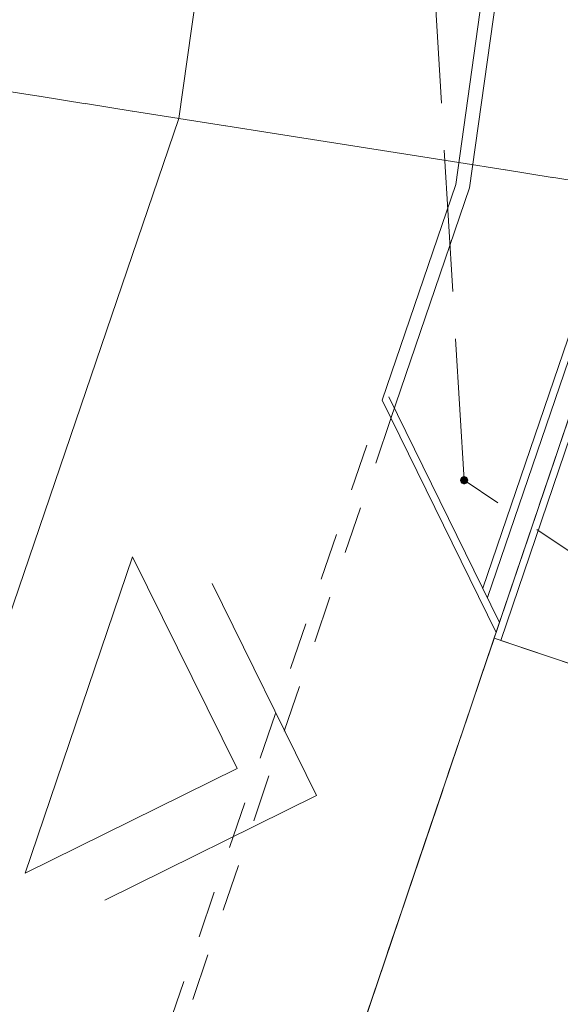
# Model space of a CAD drawing. Header units: metres. Extents: x 6541766 to 6542178, y 5894743 to 5895314.
# Tile 70 of 77: x 6541964.73 to 6541970.46, y 5895270.38 to 5895280.8. Entities that reach past the tile are written whole.
import ezdxf

# ---------------------------------------------------------------- set-up
doc = ezdxf.new("R2010")
doc.units = ezdxf.units.M
for name, pattern in [('0.5_0.5', [1, 0.5, -0.5]), ('1.5_0.5', [2, 1.5, -0.5]), ('DASHED', [0.75, 0.5, -0.25]), ('egkk-500', [2, 1.5, -0.5]), ('egug-500', [1, 0.5, -0.5])]:
    doc.linetypes.add(name, pattern=pattern)
for name, color, linetype in [('217-kontur klasyfikacyjny', 7, 'Continuous'), ('218-kontur użytku gruntowego', 7, 'Continuous'), ('219-działka ewidencyjna', 7, 'Continuous'), ('_dr_krawężnik najazdowy 15x22', 214, '0.5_0.5'), ('_dr_krawężnik wystający 15x30', 214, 'Continuous'), ('jezdnia', 7, 'Continuous')]:
    doc.layers.add(name, color=color, linetype=linetype)
for name, color, linetype, lineweight in [('_dr_obrzeże 8x30', 210, 'Continuous', 30), ('A-DODATKOWE', 7, 'Continuous', 5), ('A-OZNACZENIA', 7, 'Continuous', 15), ('A-PZT', 4, 'Continuous', 9), ('IE - podklad', 8, 'Continuous', 9)]:
    doc.layers.add(name, color=color, linetype=linetype, lineweight=lineweight)

# ---------------------------------------------------------------- blocks, each defined once
blk = doc.blocks.new('blok - podklad szary rfqfqw')
at = {"color": 8, "lineweight": 9}
for p, q in [((6541968.079, 5895291.546), (6541966.42, 5895279.76)), ((6541966.42, 5895279.76), (6541952.825, 5895239.915))]:
    blk.add_line(p, q, dxfattribs=at)
at = {"color": 8, "linetype": 'Continuous', "lineweight": 9, "extrusion": (0, 0, -1)}
for points in [[(-6541969.408, 5895275.898), (-6541969.408, 5895275.962), (-6541969.395, 5895275.93)], [(-6541969.408, 5895275.962), (-6541969.44, 5895275.885), (-6541969.44, 5895275.975)], [(-6541969.408, 5895275.962), (-6541969.408, 5895275.898), (-6541969.44, 5895275.885)], [(-6541969.44, 5895275.975), (-6541969.44, 5895275.885), (-6541969.472, 5895275.898)], [(-6541969.44, 5895275.975), (-6541969.472, 5895275.898), (-6541969.472, 5895275.962)], [(-6541969.472, 5895275.962), (-6541969.472, 5895275.898), (-6541969.485, 5895275.93)]]:
    blk.add_solid(points, dxfattribs=at)
at = {"layer": '217-kontur klasyfikacyjny', "color": 8, "linetype": 'egkk-500', "lineweight": 9}
blk.add_line((6541971.36, 5895278.98), (6541957.57, 5895238.32), dxfattribs=at)
at = {"layer": '218-kontur użytku gruntowego', "color": 8, "linetype": 'egug-500', "lineweight": 9}
for p, q in [((6541971.36, 5895278.98), (6541961.48, 5895280.54)), ((6541961.48, 5895280.54), (6541971.36, 5895278.98)), ((6541957.57, 5895238.32), (6541971.36, 5895278.98)), ((6541971.36, 5895278.98), (6541957.57, 5895238.32))]:
    blk.add_line(p, q, dxfattribs=at)
at = {"layer": '219-działka ewidencyjna', "color": 8, "linetype": '0.5_0.5', "lineweight": 9}
for p in [(6541961.48, 5895280.54), (6541957.57, 5895238.32)]:
    blk.add_line(p, (6541971.36, 5895278.98), dxfattribs=at)
at = {"layer": '_dr_krawężnik najazdowy 15x22', "color": 8, "lineweight": 9}
for p, q in [((6541965.664, 5895268.257), (6541968.572, 5895276.775)), ((6541968.665, 5895276.585), (6541965.856, 5895268.352))]:
    blk.add_line(p, q, dxfattribs=at)
at = {"layer": '_dr_krawężnik wystający 15x30', "color": 8, "lineweight": 9}
for p, q in [((6541969.351, 5895279.06), (6541969.94, 5895283.244)), ((6541969.498, 5895279.025), (6541970.089, 5895283.223)), ((6541968.572, 5895276.776), (6541969.351, 5895279.06)), ((6541968.665, 5895276.585), (6541969.498, 5895279.025))]:
    blk.add_line(p, q, dxfattribs=at)
at = {"layer": '_dr_obrzeże 8x30', "color": 8, "lineweight": 9}
for p, q in [((6541969.637, 5895274.788), (6541970.963, 5895278.675)), ((6541969.687, 5895274.687), (6541971.041, 5895278.657)), ((6541969.779, 5895274.318), (6541968.572, 5895276.776)), ((6541969.815, 5895274.425), (6541968.643, 5895276.811))]:
    blk.add_line(p, q, dxfattribs=at)
at = {"layer": 'A-DODATKOWE', "color": 8, "lineweight": 9, "transparency": 33554687}
for p, q in [((6541965.929, 5895275.12), (6541964.793, 5895271.771)), ((6541967.036, 5895272.878), (6541965.929, 5895275.12)), ((6541964.793, 5895271.771), (6541967.036, 5895272.878))]:
    blk.add_line(p, q, dxfattribs=at)
at = {"layer": 'A-DODATKOWE', "color": 8, "lineweight": 9}
for p, q in [((6541967.878, 5895272.592), (6541966.771, 5895274.835)), ((6541965.635, 5895271.485), (6541967.878, 5895272.592))]:
    blk.add_line(p, q, dxfattribs=at)
at = {"layer": 'A-OZNACZENIA', "color": 8, "linetype": 'DASHED', "lineweight": 9, "ltscale": 5}
blk.add_line((6541957.57, 5895238.32), (6541971.36, 5895278.98), dxfattribs=at)
at = {"layer": 'A-PZT', "color": 8, "lineweight": 9}
for p, q in [((6541971.435, 5895278.969), (6541969.829, 5895274.234)), ((6541968.152, 5895269.522), (6541969.758, 5895274.258)), ((6541969.758, 5895274.258), (6541985.928, 5895268.774)), ((6541969.829, 5895274.234), (6541972.196, 5895273.431))]:
    blk.add_line(p, q, dxfattribs=at)
at = {"layer": 'jezdnia', "color": 8, "linetype": '1.5_0.5', "lineweight": 9}
for p, q in [((6541969.44, 5895275.93), (6541968.88, 5895285.22)), ((6541973.11, 5895273.45), (6541969.44, 5895275.93))]:
    blk.add_line(p, q, dxfattribs=at)

msp = doc.modelspace()

# ---------------------------------------------------------------- block references
at = {"layer": 'IE - podklad'}
msp.add_blockref('blok - podklad szary rfqfqw', (0, 0), dxfattribs=at)

doc.saveas('drawing.dxf')
